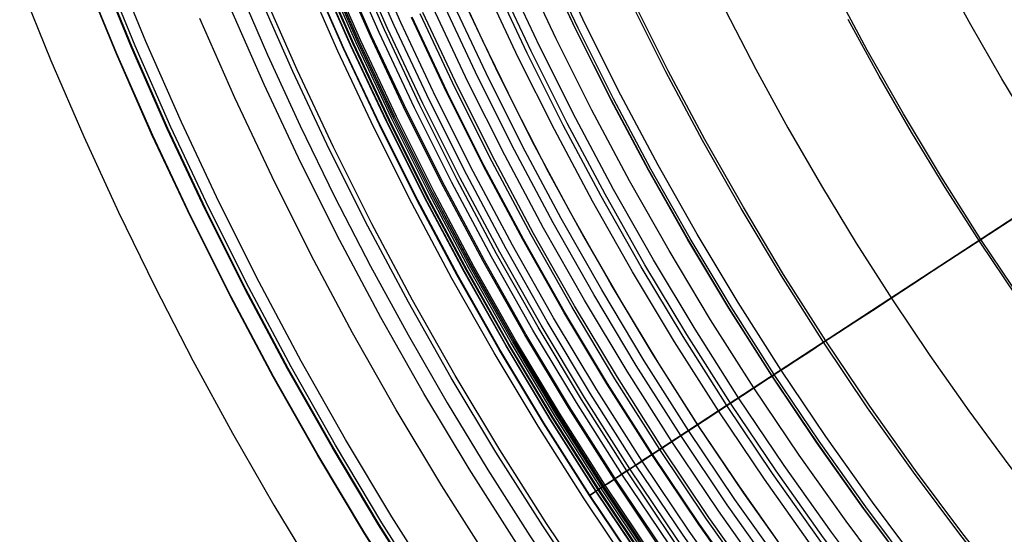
# Model space of a CAD drawing. Header units: millimetres. Extents: x -14 to 488, y -50 to 50.
# Tile 224 of 256: x 422 to 431, y -18 to -13. Entities that reach past the tile are written whole.
import ezdxf

# ---------------------------------------------------------------- set-up
doc = ezdxf.new("R2010")
doc.units = ezdxf.units.MM
doc.header["$MEASUREMENT"] = 0
doc.layers.add('Default', color=7, linetype='Continuous')

msp = doc.modelspace()

# ---------------------------------------------------------------- linework, layer by layer
at = {"layer": 'Default', "extrusion": (1.29204e-07, -2.43344e-08, 1)}
msp.add_lwpolyline([(425.4104, 0), (425.4162, -0.5703), (425.4334, -1.1445), (425.4625, -1.7221), (425.5037, -2.3028), (425.557, -2.8864), (425.6228, -3.4723), (425.7012, -4.0604), (425.7925, -4.6501), (425.8967, -5.2412), (426.0139, -5.8332), (426.1445, -6.4256), (426.2883, -7.0181), (426.4456, -7.6102), (426.6164, -8.2016), (426.8008, -8.7917), (426.9987, -9.38), (427.2103, -9.9663), (427.4356, -10.5499), (427.6744, -11.1304), (427.9268, -11.7074), (428.1927, -12.2803), (428.4721, -12.8488), (428.7647, -13.4123), (429.0706, -13.9705), (429.3895, -14.5227), (429.7212, -15.0687), (430.0657, -15.6078), (430.4226, -16.1398), (430.7918, -16.6641), (431.173, -17.1804), (431.5659, -17.6883), (431.9702, -18.1872), (432.3858, -18.677), (432.8121, -19.1571), (433.2489, -19.6272), (433.6959, -20.0871), (434.1526, -20.5363), (434.6187, -20.9746), (435.0938, -21.4017), (435.5775, -21.8173), (436.0693, -22.2211), (436.569, -22.613), (437.0759, -22.9928), (437.5898, -23.3601), (438.1101, -23.715), (438.6363, -24.0571), (439.1682, -24.3865), (439.7051, -24.7029), (440.2467, -25.0064), (440.7924, -25.2968), (441.342, -25.5741), (441.8947, -25.8383), (442.4504, -26.0893), (443.0084, -26.3272), (443.5685, -26.552), (444.13, -26.7638), (444.6927, -26.9626), (445.2561, -27.1485), (445.8198, -27.3216), (446.3833, -27.4821), (446.9464, -27.63), (447.5087, -27.7655), (448.0697, -27.8887), (448.6291, -27.9999), (449.1907, -28.0999), (449.7581, -28.1891), (450.3311, -28.2675), (450.9094, -28.3345), (451.4927, -28.3901), (452.0808, -28.4339), (452.6732, -28.4657), (453.2696, -28.4852), (453.8698, -28.4922), (454.4732, -28.4865), (455.0796, -28.4679), (455.6884, -28.4362), (456.2995, -28.3912), (456.9122, -28.3328), (457.5262, -28.2608), (458.1411, -28.1752), (458.7563, -28.0757), (459.3715, -27.9624), (459.9862, -27.8351), (460.6, -27.6939), (461.2122, -27.5386), (461.8226, -27.3693), (462.4306, -27.186), (463.0356, -26.9888), (463.6374, -26.7776), (464.2353, -26.5526), (464.8289, -26.3139), (465.4177, -26.0616), (466.0014, -25.7959), (466.5793, -25.5168), (467.1511, -25.2247), (467.7163, -24.9197), (468.2744, -24.602), (468.8252, -24.2719), (469.368, -23.9296), (469.9027, -23.5755), (470.4287, -23.2098), (470.9457, -22.8329), (471.4533, -22.445), (471.9512, -22.0466), (472.4391, -21.638), (472.9167, -21.2195), (473.3837, -20.7916), (473.8399, -20.3547), (474.2849, -19.909), (474.7185, -19.4552), (475.1406, -18.9935), (475.551, -18.5244), (475.9495, -18.0484), (476.3359, -17.5658), (476.7101, -17.0771), (477.072, -16.5827), (477.4215, -16.0832), (477.7586, -15.5788), (478.0832, -15.0701), (478.3952, -14.5574), (478.6948, -14.0412), (478.9817, -13.522), (479.2562, -13.0001), (479.5182, -12.476), (479.7678, -11.95), (480.005, -11.4225), (480.2299, -10.894), (480.4427, -10.3648)], dxfattribs=at)
at = {"layer": 'Default'}
for points in [[(436.7603, -26.2205), (436.0935, -25.7723), (435.437, -25.306), (434.7914, -24.822), (434.1574, -24.3207), (433.5357, -23.8026), (432.927, -23.268), (432.332, -22.7174), (431.7512, -22.1515), (431.1853, -21.5707), (430.6347, -20.9756), (430.1001, -20.367), (429.5819, -19.7453), (429.0806, -19.1113), (428.5967, -18.4657), (428.1304, -17.8091), (427.6822, -17.1424), (427.2523, -16.4662), (426.8411, -15.7812), (426.4488, -15.0884), (426.0755, -14.3883), (425.7214, -13.6818), (425.3866, -12.9696), (425.0712, -12.2525)], [(436.6357, -26.411), (435.9641, -25.9596), (435.3028, -25.4899), (434.6525, -25.0024), (434.0139, -24.4975), (433.3877, -23.9756), (432.7746, -23.4371), (432.1752, -22.8825), (431.5902, -22.3125), (431.0202, -21.7274), (430.4656, -21.1281), (429.9271, -20.515), (429.4052, -19.8888), (428.9003, -19.2502), (428.4128, -18.5999), (427.9431, -17.9386), (427.4916, -17.267), (427.0587, -16.5858), (426.6445, -15.8959), (426.2493, -15.198), (425.8733, -14.4928), (425.5166, -13.7812), (425.1794, -13.0638), (424.8617, -12.3415)], [(436.666, -26.3647), (435.9956, -25.914), (435.3354, -25.4452), (434.6862, -24.9586), (434.0488, -24.4545), (433.4237, -23.9335), (432.8117, -23.396), (432.2133, -22.8424), (431.6294, -22.2733), (431.0603, -21.6893), (430.5067, -21.091), (429.9692, -20.479), (429.4481, -19.8539), (428.9441, -19.2164), (428.4575, -18.5673), (427.9886, -17.9071), (427.538, -17.2367), (427.1057, -16.5568), (426.6923, -15.8681), (426.2978, -15.1714), (425.9224, -14.4674), (425.5664, -13.757), (425.2298, -13.0409), (424.9126, -12.3199)], [(436.6848, -26.3359), (436.0151, -25.8857), (435.3557, -25.4174), (434.7072, -24.9313), (434.0705, -24.4278), (433.4461, -23.9074), (432.8347, -23.3704), (432.237, -22.8174), (431.6537, -22.249), (431.0852, -21.6656), (430.5323, -21.068), (429.9953, -20.4566), (429.4749, -19.8322), (428.9714, -19.1954), (428.4853, -18.547), (428.0169, -17.8875), (427.5668, -17.2179), (427.135, -16.5387), (426.722, -15.8507), (426.3279, -15.1548), (425.953, -14.4516), (425.5973, -13.742), (425.2611, -13.0267), (424.9443, -12.3064)], [(436.7222, -26.2788), (436.0539, -25.8296), (435.3959, -25.3623), (434.7489, -24.8772), (434.1135, -24.3748), (433.4904, -23.8555), (432.8804, -23.3197), (432.284, -22.7679), (431.7019, -22.2007), (431.1347, -21.6186), (430.583, -21.0223), (430.0472, -20.4123), (429.5278, -19.7892), (429.0254, -19.1538), (428.5404, -18.5067), (428.0731, -17.8487), (427.6239, -17.1805), (427.1931, -16.5028), (426.7809, -15.8163), (426.3877, -15.1219), (426.0136, -14.4203), (425.6587, -13.7122), (425.3232, -12.9984), (425.0071, -12.2797)], [(436.9338, -24.5563), (436.3083, -24.112), (435.6931, -23.6509), (435.089, -23.1732), (434.4967, -22.6795), (433.9167, -22.1701), (433.3498, -21.6455), (432.7964, -21.1063), (432.2571, -20.5529), (431.7326, -19.9859), (431.2232, -19.406), (430.7295, -18.8136), (430.2518, -18.2096), (429.7907, -17.5944), (429.3464, -16.9688), (428.9194, -16.3336), (428.5098, -15.6893), (428.118, -15.0366), (427.7441, -14.3764), (427.3885, -13.7094), (427.0511, -13.0362), (426.7321, -12.3576)], [(436.9354, -24.554), (436.3099, -24.1098), (435.6948, -23.6487), (435.0907, -23.1711), (434.4985, -22.6774), (433.9186, -22.1681), (433.3516, -21.6436), (432.7983, -21.1044), (432.2591, -20.551), (431.7346, -19.9841), (431.2253, -19.4042), (430.7316, -18.8119), (430.254, -18.2079), (429.7929, -17.5928), (429.3487, -16.9673), (428.9216, -16.3321), (428.5121, -15.6878), (428.1203, -15.0353), (427.7465, -14.3751), (427.3909, -13.7081), (427.0535, -13.035), (426.7346, -12.3565)], [(436.9485, -24.535), (436.3235, -24.0911), (435.7089, -23.6304), (435.1053, -23.1532), (434.5135, -22.6599), (433.934, -22.1509), (433.3675, -21.6268), (432.8146, -21.088), (432.2759, -20.5351), (431.7517, -19.9687), (431.2428, -19.3892), (430.7495, -18.7974), (430.2723, -18.1938), (429.8115, -17.5792), (429.3677, -16.9542), (428.941, -16.3194), (428.5317, -15.6757), (428.1403, -15.0236), (427.7668, -14.364), (427.4114, -13.6975), (427.0743, -13.0249), (426.7556, -12.3469)], [(436.9929, -24.4707), (436.3696, -24.028), (435.7565, -23.5685), (435.1546, -23.0925), (434.5643, -22.6005), (433.9864, -22.0929), (433.4214, -21.5701), (432.8699, -21.0328), (432.3325, -20.4813), (431.8098, -19.9163), (431.3022, -19.3384), (430.8102, -18.7481), (430.3342, -18.1461), (429.8747, -17.5331), (429.432, -16.9097), (429.0064, -16.2767), (428.5983, -15.6346), (428.2078, -14.9843), (427.8353, -14.3264), (427.4808, -13.6616), (427.1446, -12.9908), (426.8268, -12.3146)], [(429.4147, -23.2518), (428.8213, -22.6104), (428.245, -21.9543), (427.6865, -21.2842), (427.1461, -20.6008), (426.6244, -19.9048), (426.1218, -19.1971), (425.6387, -18.4784), (425.1753, -17.7495), (424.7321, -17.0112), (424.3091, -16.2643), (423.9067, -15.5096), (423.5251, -14.7481), (423.1642, -13.9804), (422.8242, -13.2074), (422.5052, -12.43)], [(429.4199, -23.2469), (428.8266, -22.6056), (428.2504, -21.9497), (427.692, -21.2797), (427.1518, -20.5964), (426.6302, -19.9006), (426.1277, -19.1931), (425.6446, -18.4745), (425.1814, -17.7457), (424.7382, -17.0076), (424.3154, -16.2609), (423.9131, -15.5064), (423.5315, -14.745), (423.1707, -13.9774), (422.8308, -13.2046), (422.5118, -12.4274)], [(429.4418, -23.2261), (428.849, -22.5854), (428.2734, -21.93), (427.7154, -21.2606), (427.1757, -20.578), (426.6546, -19.8828), (426.1525, -19.1759), (425.6699, -18.458), (425.2071, -17.7299), (424.7643, -16.9924), (424.3418, -16.2463), (423.9399, -15.4925), (423.5586, -14.7318), (423.1982, -13.9649), (422.8586, -13.1928), (422.5399, -12.4162)], [(429.5214, -23.1506), (428.9305, -22.5119), (428.3568, -21.8587), (427.8006, -21.1915), (427.2626, -20.5111), (426.7432, -19.8181), (426.2428, -19.1135), (425.7617, -18.3979), (425.3004, -17.6722), (424.8591, -16.9371), (424.438, -16.1935), (424.0374, -15.4421), (423.6573, -14.6838), (423.298, -13.9195), (422.9596, -13.1499), (422.6419, -12.3758)], [(436.4732, -26.6596), (435.7953, -26.2039), (435.1277, -25.7298), (434.4713, -25.2378), (433.8267, -24.7281), (433.1946, -24.2012), (432.5757, -23.6577), (431.9707, -23.0979), (431.3802, -22.5225), (430.8048, -21.932), (430.245, -21.3269), (429.7015, -20.7081), (429.1746, -20.076), (428.6649, -19.4314), (428.1728, -18.775), (427.6988, -18.1074), (427.243, -17.4295), (426.806, -16.742), (426.3879, -16.0456), (425.989, -15.3411), (425.6094, -14.6293), (425.2494, -13.9109), (424.909, -13.1868), (424.5884, -12.4577)], [(436.4748, -26.6572), (435.7969, -26.2015), (435.1294, -25.7275), (434.4731, -25.2355), (433.8285, -24.7258), (433.1965, -24.199), (432.5777, -23.6555), (431.9727, -23.0958), (431.3822, -22.5204), (430.8069, -21.93), (430.2472, -21.325), (429.7036, -20.7062), (429.1768, -20.0742), (428.6672, -19.4296), (428.1752, -18.7733), (427.7011, -18.1058), (427.2455, -17.4279), (426.8085, -16.7404), (426.3904, -16.0441), (425.9915, -15.3397), (425.612, -14.6279), (425.252, -13.9096), (424.9117, -13.1856), (424.591, -12.4566)], [(436.4871, -26.6383), (435.8097, -26.183), (435.1427, -25.7093), (434.4868, -25.2176), (433.8427, -24.7083), (433.2111, -24.1819), (432.5928, -23.6388), (431.9882, -23.0794), (431.3982, -22.5045), (430.8232, -21.9144), (430.2639, -21.3099), (429.7208, -20.6915), (429.1943, -20.06), (428.6851, -19.4159), (428.1934, -18.76), (427.7197, -18.0929), (427.2643, -17.4156), (426.8276, -16.7286), (426.4099, -16.0327), (426.0113, -15.3288), (425.632, -14.6176), (425.2723, -13.8998), (424.9322, -13.1763), (424.6118, -12.4478)], [(436.4909, -26.6325), (435.8137, -26.1772), (435.1468, -25.7036), (434.4911, -25.2121), (433.8471, -24.7029), (433.2157, -24.1766), (432.5975, -23.6336), (431.9931, -23.0744), (431.4031, -22.4995), (430.8283, -21.9096), (430.2691, -21.3052), (429.7261, -20.687), (429.1998, -20.0555), (428.6906, -19.4116), (428.199, -18.7558), (427.7255, -18.089), (427.2702, -17.4117), (426.8336, -16.7249), (426.4159, -16.0292), (426.0174, -15.3254), (425.6382, -14.6144), (425.2786, -13.8967), (424.9386, -13.1734), (424.6182, -12.445)], [(436.504, -26.6125), (435.8273, -26.1576), (435.1609, -25.6843), (434.5057, -25.1931), (433.8622, -24.6843), (433.2312, -24.1584), (432.6135, -23.6158), (432.0095, -23.057), (431.42, -22.4826), (430.8456, -21.8932), (430.2869, -21.2892), (429.7443, -20.6714), (429.2183, -20.0405), (428.7096, -19.397), (428.2183, -18.7417), (427.7451, -18.0754), (427.2902, -17.3987), (426.8539, -16.7124), (426.4366, -16.0172), (426.0383, -15.3139), (425.6595, -14.6034), (425.3001, -13.8863), (424.9603, -13.1635), (424.6402, -12.4357)], [(436.5136, -26.5979), (435.8372, -26.1432), (435.1712, -25.6702), (434.5163, -25.1793), (433.8732, -24.6708), (433.2426, -24.1451), (432.6251, -23.6028), (432.0215, -23.0444), (431.4324, -22.4703), (430.8583, -21.8811), (430.2998, -21.2775), (429.7575, -20.6601), (429.2319, -20.0295), (428.7234, -19.3864), (428.2325, -18.7315), (427.7595, -18.0655), (427.3048, -17.3891), (426.8688, -16.7032), (426.4516, -16.0084), (426.0536, -15.3055), (425.675, -14.5954), (425.3158, -13.8787), (424.9762, -13.1562), (424.6563, -12.4288)], [(436.5214, -26.5859), (435.8453, -26.1315), (435.1796, -25.6587), (434.525, -25.168), (433.8822, -24.6597), (433.2518, -24.1343), (432.6347, -23.5923), (432.0313, -23.0341), (431.4425, -22.4602), (430.8686, -21.8713), (430.3104, -21.268), (429.7683, -20.6508), (429.2429, -20.0205), (428.7347, -19.3777), (428.244, -18.7231), (427.7712, -18.0574), (427.3167, -17.3813), (426.8809, -16.6957), (426.4639, -16.0012), (426.0661, -15.2987), (425.6876, -14.5888), (425.3286, -13.8725), (424.9892, -13.1504), (424.6694, -12.4233)], [(436.5226, -26.5841), (435.8466, -26.1297), (435.1809, -25.6569), (434.5263, -25.1663), (433.8836, -24.658), (433.2533, -24.1326), (432.6362, -23.5906), (432.0329, -23.0324), (431.444, -22.4587), (430.8702, -21.8698), (430.312, -21.2665), (429.77, -20.6494), (429.2447, -20.0191), (428.7364, -19.3763), (428.2457, -18.7218), (427.773, -18.0561), (427.3186, -17.3801), (426.8828, -16.6945), (426.4659, -16.0001), (426.0681, -15.2976), (425.6896, -14.5878), (425.3306, -13.8715), (424.9912, -13.1494), (424.6714, -12.4224)], [(436.5311, -26.5711), (435.8554, -26.1169), (435.1901, -25.6444), (434.5358, -25.1539), (433.8934, -24.646), (433.2634, -24.1209), (432.6466, -23.5791), (432.0436, -23.0212), (431.455, -22.4477), (430.8815, -21.8591), (430.3236, -21.2561), (429.7818, -20.6393), (429.2567, -20.0093), (428.7487, -19.3669), (428.2583, -18.7126), (427.7858, -18.0473), (427.3316, -17.3716), (426.896, -16.6864), (426.4793, -15.9923), (426.0817, -15.2901), (425.7034, -14.5807), (425.3446, -13.8647), (425.0053, -13.143), (424.6857, -12.4163)], [(436.586, -26.487), (435.9125, -26.0343), (435.2493, -25.5632), (434.5971, -25.0744), (433.9567, -24.568), (433.3287, -24.0445), (432.7138, -23.5045), (432.1127, -22.9483), (431.526, -22.3766), (430.9543, -21.79), (430.3982, -21.1889), (429.8581, -20.574), (429.3347, -19.946), (428.8283, -19.3056), (428.3394, -18.6534), (427.8684, -17.9902), (427.4157, -17.3166), (426.9814, -16.6336), (426.566, -15.9417), (426.1697, -15.2417), (425.7926, -14.5345), (425.4349, -13.8208), (425.0967, -13.1014), (424.7782, -12.377)], [(436.5934, -26.4758), (435.9201, -26.0232), (435.2572, -25.5524), (434.6053, -25.0637), (433.9651, -24.5575), (433.3374, -24.0343), (432.7228, -23.4945), (432.122, -22.9386), (431.5355, -22.3671), (430.9641, -21.7807), (430.4082, -21.1799), (429.8684, -20.5653), (429.3451, -19.9375), (428.839, -19.2974), (428.3503, -18.6455), (427.8795, -17.9825), (427.4269, -17.3093), (426.9929, -16.6265), (426.5777, -15.9349), (426.1815, -15.2353), (425.8046, -14.5284), (425.447, -13.815), (425.109, -13.0959), (424.7905, -12.3718)], [(436.8165, -24.7261), (436.1866, -24.2787), (435.5672, -23.8144), (434.9589, -23.3335), (434.3625, -22.8363), (433.7785, -22.3234), (433.2076, -21.7952), (432.6504, -21.2523), (432.1075, -20.695), (431.5793, -20.1241), (431.0664, -19.5402), (430.5692, -18.9437), (430.0883, -18.3355), (429.6239, -17.7161), (429.1766, -17.0862), (428.7466, -16.4465), (428.3342, -15.7977), (427.9397, -15.1406), (427.5632, -14.4759), (427.2051, -13.8042), (426.8654, -13.1264), (426.5442, -12.4431)], [(429.3008, -23.36), (428.7046, -22.7156), (428.1257, -22.0564), (427.5645, -21.3832), (427.0216, -20.6966), (426.4975, -19.9974), (425.9926, -19.2864), (425.5072, -18.5644), (425.0417, -17.8321), (424.5963, -17.0903), (424.1714, -16.34), (423.7672, -15.5818), (423.3837, -14.8167), (423.0212, -14.0454), (422.6796, -13.2689), (422.3591, -12.4878)], [(429.3038, -23.3571), (428.7077, -22.7128), (428.1288, -22.0537), (427.5677, -21.3806), (427.0249, -20.6941), (426.5009, -19.995), (425.996, -19.2841), (425.5107, -18.5621), (425.0452, -17.8299), (424.5999, -17.0882), (424.1751, -16.338), (423.7709, -15.5799), (423.3875, -14.8149), (423.025, -14.0437), (422.6835, -13.2672), (422.363, -12.4863)], [(431.8797, -23.1937), (431.2867, -22.6159), (430.7089, -22.023), (430.1468, -21.4154), (429.601, -20.794), (429.072, -20.1593), (428.5602, -19.512), (428.0661, -18.8529), (427.59, -18.1825), (427.1324, -17.5018), (426.6936, -16.8114), (426.2737, -16.1121), (425.8731, -15.4047), (425.492, -14.69), (425.1305, -13.9686), (424.7887, -13.2415), (424.4667, -12.5094)], [(436.4327, -26.7215), (435.7532, -26.2647), (435.0841, -25.7896), (434.4262, -25.2964), (433.7801, -24.7855), (433.1465, -24.2574), (432.5262, -23.7126), (431.9198, -23.1515), (431.3279, -22.5748), (430.7512, -21.9829), (430.1901, -21.3765), (429.6453, -20.7561), (429.1172, -20.1226), (428.6063, -19.4765), (428.1131, -18.8185), (427.6379, -18.1494), (427.1812, -17.47), (426.7431, -16.7808), (426.324, -16.0828), (425.9242, -15.3767), (425.5437, -14.6632), (425.1829, -13.9432), (424.8417, -13.2174), (424.5203, -12.4866)], [(436.435, -26.7181), (435.7556, -26.2614), (435.0866, -25.7863), (434.4287, -25.2931), (433.7827, -24.7823), (433.1492, -24.2543), (432.529, -23.7095), (431.9226, -23.1485), (431.3308, -22.5719), (430.7541, -21.98), (430.1931, -21.3737), (429.6484, -20.7535), (429.1204, -20.12), (428.6096, -19.474), (428.1164, -18.8161), (427.6413, -18.1471), (427.1846, -17.4677), (426.7466, -16.7787), (426.3276, -16.0807), (425.9278, -15.3747), (425.5474, -14.6613), (425.1866, -13.9414), (424.8455, -13.2157), (424.5241, -12.485)], [(425.867, -12.4964), (426.1601, -13.1344), (426.4678, -13.7654)], [(425.867, -12.4964), (426.1601, -13.1344), (426.4678, -13.7654)], [(436.6656, -24.9444), (436.0302, -24.4931), (435.4053, -24.0247), (434.7917, -23.5395), (434.19, -23.038), (433.6008, -22.5205), (433.0249, -21.9877), (432.4628, -21.4399), (431.915, -20.8778), (431.3821, -20.3018), (430.8647, -19.7127), (430.3632, -19.111), (429.878, -18.4974), (429.4096, -17.8725), (428.9583, -17.2371), (428.5245, -16.5917), (428.1084, -15.9372), (427.7104, -15.2743), (427.3307, -14.6037), (426.9694, -13.9261), (426.6267, -13.2423), (426.3026, -12.553)], [(436.7183, -24.8681), (436.0848, -24.4182), (435.4618, -23.9512), (434.8501, -23.4675), (434.2502, -22.9675), (433.6629, -22.4517), (433.0887, -21.9205), (432.5283, -21.3744), (431.9822, -20.814), (431.451, -20.2398), (430.9351, -19.6525), (430.4351, -19.0526), (429.9514, -18.4409), (429.4844, -17.8179), (429.0345, -17.1844), (428.602, -16.541), (428.1873, -15.8885), (427.7905, -15.2276), (427.4119, -14.559), (427.0517, -13.8835), (426.71, -13.2018), (426.387, -12.5146)], [(421.7592, -12.5989), (422.0558, -13.3308), (422.369, -14.0557), (422.6986, -14.7732), (423.0446, -15.4829)], [(421.7592, -12.5989), (422.0558, -13.3308), (422.369, -14.0557), (422.6986, -14.7732), (423.0446, -15.4829)], [(423.8222, -12.5914), (424.118, -13.276), (424.4294, -13.9538), (424.7562, -14.6242)], [(423.8222, -12.5914), (424.118, -13.276), (424.4294, -13.9538), (424.7562, -14.6242)], [(436.5884, -25.0562), (435.9501, -24.6028), (435.3224, -24.1323), (434.706, -23.645), (434.1016, -23.1412), (433.5099, -22.6214), (432.9314, -22.0862), (432.3667, -21.536), (431.8165, -20.9713), (431.2812, -20.3928), (430.7615, -19.801), (430.2577, -19.1966), (429.7704, -18.5803), (429.2998, -17.9526), (428.8465, -17.3143), (428.4108, -16.6661), (427.9929, -16.0086), (427.5931, -15.3428), (427.2116, -14.6691), (426.8487, -13.9885), (426.5044, -13.3016), (426.179, -12.6092)], [(436.642, -24.9786), (436.0057, -24.5267), (435.3799, -24.0576), (434.7655, -23.5717), (434.163, -23.0695), (433.573, -22.5514), (432.9963, -22.0178), (432.4334, -21.4693), (431.8849, -20.9064), (431.3513, -20.3296), (430.8332, -19.7397), (430.3309, -19.1372), (429.8451, -18.5227), (429.376, -17.897), (428.9241, -17.2607), (428.4897, -16.6145), (428.0731, -15.9591), (427.6745, -15.2952), (427.2943, -14.6237), (426.9325, -13.9452), (426.5893, -13.2604), (426.2648, -12.5702)], [(436.5865, -21.3287), (436.0414, -20.8743), (435.5076, -20.4054), (434.9857, -19.9226), (434.4764, -19.4263), (433.9801, -18.9169), (433.4973, -18.3951), (433.0284, -17.8613), (432.574, -17.3161), (432.1344, -16.7601), (431.7099, -16.1939), (431.301, -15.6182), (430.908, -15.0334), (430.531, -14.4404), (430.1704, -13.8398), (429.8263, -13.2321), (429.4989, -12.6182)], [(430.9529, -22.9498), (430.3665, -22.3481), (429.7961, -21.7316), (429.2423, -21.101), (428.7054, -20.4569), (428.186, -19.8001), (427.6846, -19.1312), (427.2016, -18.451), (426.7372, -17.7602), (426.2919, -17.0596), (425.8658, -16.35), (425.4593, -15.6322), (425.0726, -14.9068), (424.7057, -14.1749), (424.3589, -13.437), (424.0321, -12.6941)], [(430.9838, -22.9189), (430.3982, -22.318), (429.8286, -21.7023), (429.2755, -21.0726), (428.7393, -20.4294), (428.2207, -19.7734), (427.7199, -19.1054), (427.2375, -18.4261), (426.7738, -17.7363), (426.329, -17.0367), (425.9036, -16.328), (425.4976, -15.6111), (425.1114, -14.8868), (424.745, -14.1558), (424.3987, -13.4189), (424.0724, -12.677)], [(436.4532, -25.2519), (435.8099, -24.795), (435.1773, -24.3208), (434.5561, -23.8296), (433.947, -23.3219), (433.3506, -22.7981), (432.7676, -22.2587), (432.1985, -21.7042), (431.644, -21.1351), (431.1046, -20.5521), (430.5807, -19.9557), (430.073, -19.3466), (429.5819, -18.7254), (429.1077, -18.0928), (428.6508, -17.4495), (428.2117, -16.7962), (427.7905, -16.1337), (427.3876, -15.4626), (427.0032, -14.7837), (426.6374, -14.0977), (426.2905, -13.4055), (425.9624, -12.7077)], [(430.7412, -23.1615), (430.1494, -22.5542), (429.5738, -21.9321), (429.0148, -21.2956), (428.473, -20.6456), (427.9488, -19.9827), (427.4428, -19.3077), (426.9553, -18.6212), (426.4866, -17.924), (426.0372, -17.217), (425.6072, -16.5008), (425.197, -15.7763), (424.8067, -15.0443), (424.4364, -14.3056), (424.0864, -13.5609), (423.7566, -12.8112)], [(436.9455, -25.9373), (436.2859, -25.4939), (435.6365, -25.0327), (434.9978, -24.5539), (434.3707, -24.058), (433.7557, -23.5455), (433.1536, -23.0166), (432.565, -22.472), (431.9905, -21.9122), (431.4306, -21.3377), (430.886, -20.7491), (430.3572, -20.147), (429.8446, -19.532), (429.3488, -18.9049), (428.87, -18.2662), (428.4088, -17.6168), (427.9654, -16.9572), (427.5402, -16.2883), (427.1334, -15.6108), (426.7453, -14.9254), (426.3761, -14.2329), (426.0258, -13.534), (425.6946, -12.8295)], [(437.0019, -25.8509), (436.3446, -25.409), (435.6973, -24.9493), (435.0608, -24.4721), (434.4357, -23.9779), (433.8228, -23.4671), (433.2227, -22.94), (432.6361, -22.3972), (432.0634, -21.8392), (431.5055, -21.2666), (430.9627, -20.68), (430.4356, -20.0799), (429.9247, -19.467), (429.4305, -18.8419), (428.9534, -18.2054), (428.4937, -17.5581), (428.0518, -16.9008), (427.628, -16.2341), (427.2226, -15.5588), (426.8358, -14.8757), (426.4677, -14.1855), (426.1186, -13.4889), (425.7886, -12.7868)], [(437.0501, -25.7772), (436.3946, -25.3365), (435.7492, -24.8781), (435.1145, -24.4024), (434.4912, -23.9095), (433.8801, -23.4001), (433.2817, -22.8746), (432.6967, -22.3333), (432.1257, -21.7769), (431.5694, -21.206), (431.0281, -20.621), (430.5026, -20.0226), (429.9931, -19.4114), (429.5003, -18.7882), (429.0245, -18.1535), (428.5662, -17.508), (428.1255, -16.8526), (427.7029, -16.1878), (427.2987, -15.5144), (426.913, -14.8333), (426.546, -14.145), (426.1979, -13.4504), (425.8688, -12.7503)], [(436.6541, -23.6381), (436.051, -23.186), (435.4588, -22.7178), (434.8781, -22.2337), (434.3095, -21.7344), (433.7537, -21.2201), (433.2112, -20.6915), (432.6826, -20.149), (432.1683, -19.5931), (431.6689, -19.0246), (431.1849, -18.4439), (430.7167, -17.8517), (430.2646, -17.2486), (429.8291, -16.6353), (429.4104, -16.0125), (429.0089, -15.3809), (428.6248, -14.7411), (428.2583, -14.0939), (427.9096, -13.4399), (427.5788, -12.78)], [(436.6689, -23.6177), (436.0664, -23.166), (435.4747, -22.6982), (434.8945, -22.2146), (434.3264, -21.7156), (433.7711, -21.2018), (433.2291, -20.6736), (432.7009, -20.1316), (432.1871, -19.5762), (431.6881, -19.0082), (431.2045, -18.428), (430.7367, -17.8363), (430.285, -17.2337), (429.8498, -16.621), (429.4315, -15.9987), (429.0303, -15.3676), (428.6466, -14.7284), (428.2804, -14.0817), (427.932, -13.4284), (427.6015, -12.769)], [(429.9271, -22.7654), (429.346, -22.1374), (428.7818, -21.495), (428.2349, -20.8389), (427.7059, -20.1698), (427.1951, -19.4884), (426.703, -18.7955), (426.23, -18.0918), (425.7763, -17.3781), (425.3423, -16.6553), (424.9283, -15.924), (424.5343, -15.1852), (424.1606, -14.4395), (423.8073, -13.6879), (423.4744, -12.9311)], [(436.8216, -26.1267), (436.1572, -25.6801), (435.503, -25.2155), (434.8597, -24.7332), (434.228, -24.2337), (433.6086, -23.7174), (433.0021, -23.1847), (432.4092, -22.6362), (431.8304, -22.0722), (431.2665, -21.4935), (430.7179, -20.9006), (430.1853, -20.2941), (429.6689, -19.6747), (429.1694, -19.0429), (428.6872, -18.3996), (428.2226, -17.7454), (427.776, -17.0811), (427.3477, -16.4073), (426.9379, -15.7248), (426.547, -15.0344), (426.175, -14.3368), (425.8222, -13.6328), (425.4886, -12.9232)], [(436.8252, -26.1212), (436.161, -25.6747), (435.5069, -25.2102), (434.8637, -24.7281), (434.2321, -24.2287), (433.6128, -23.7124), (433.0065, -23.1799), (432.4137, -22.6314), (431.8351, -22.0676), (431.2713, -21.489), (430.7228, -20.8962), (430.1902, -20.2898), (429.674, -19.6705), (429.1746, -19.0389), (428.6925, -18.3958), (428.228, -17.7417), (427.7815, -17.0775), (427.3532, -16.4038), (426.9436, -15.7215), (426.5527, -15.0312), (426.1808, -14.3338), (425.8281, -13.63), (425.4946, -12.9205)], [(436.8711, -26.051), (436.2086, -25.6057), (435.5563, -25.1425), (434.9149, -24.6616), (434.285, -24.1636), (433.6673, -23.6488), (433.0626, -23.1176), (432.4714, -22.5706), (431.8944, -22.0083), (431.3321, -21.4313), (430.7851, -20.8401), (430.2539, -20.2353), (429.7391, -19.6177), (429.241, -18.9878), (428.7602, -18.3464), (428.297, -17.6941), (427.8516, -17.0316), (427.4246, -16.3598), (427.016, -15.6793), (426.6262, -14.9909), (426.2553, -14.2953), (425.9035, -13.5933), (425.5709, -12.8858)], [(436.8861, -26.028), (436.2243, -25.5831), (435.5725, -25.1202), (434.9317, -24.6398), (434.3023, -24.1422), (433.6852, -23.6278), (433.081, -23.0972), (432.4903, -22.5507), (431.9138, -21.9889), (431.352, -21.4123), (430.8055, -20.8217), (430.2748, -20.2174), (429.7605, -19.6003), (429.2629, -18.971), (428.7824, -18.3301), (428.3196, -17.6784), (427.8747, -17.0166), (427.448, -16.3453), (427.0398, -15.6654), (426.6503, -14.9776), (426.2798, -14.2827), (425.9283, -13.5813), (425.596, -12.8744)], [(426.4678, -13.7654), (426.7898, -14.3892), (427.126, -15.0055), (427.4762, -15.614), (427.8402, -16.2142), (428.2178, -16.8061), (428.6089, -17.3891), (429.0131, -17.963), (429.4305, -18.5276), (429.8869, -19.1154), (430.3574, -19.692), (430.8418, -20.2571), (431.3397, -20.8102), (431.8509, -21.3512), (432.375, -21.8796), (432.9118, -22.3951), (433.4609, -22.8975), (434.0458, -23.4064), (434.6433, -23.9005), (435.2531, -24.3792), (435.8748, -24.8425), (436.508, -25.2899)], [(426.4678, -13.7654), (426.7898, -14.3892), (427.126, -15.0055), (427.4762, -15.614), (427.8402, -16.2142), (428.2178, -16.8061), (428.6089, -17.3891), (429.0131, -17.963), (429.4305, -18.5276), (429.8869, -19.1154), (430.3574, -19.692), (430.8418, -20.2571), (431.3397, -20.8102), (431.8509, -21.3512), (432.375, -21.8796), (432.9118, -22.3951), (433.4609, -22.8975), (434.0458, -23.4064), (434.6433, -23.9005), (435.2531, -24.3792), (435.8748, -24.8425), (436.508, -25.2899)], [(424.7562, -14.6242), (425.0983, -15.2869), (425.4555, -15.9417), (425.8275, -16.5881), (426.2142, -17.2258), (426.6154, -17.8545), (427.0309, -18.4739), (427.4604, -19.0837), (427.9037, -19.6835), (428.3886, -20.308), (428.8885, -20.9206), (429.4031, -21.5209), (429.9321, -22.1085), (430.4752, -22.6832), (431.032, -23.2446), (431.6022, -23.7923), (432.1856, -24.326), (432.807, -24.8667), (433.4418, -25.3915), (434.0896, -25.9002), (434.7501, -26.3923), (435.4228, -26.8676), (436.1072, -27.3258), (436.803, -27.7666)], [(424.7562, -14.6242), (425.0983, -15.2869), (425.4555, -15.9417), (425.8275, -16.5881), (426.2142, -17.2258), (426.6154, -17.8545), (427.0309, -18.4739), (427.4604, -19.0837), (427.9037, -19.6835), (428.3886, -20.308), (428.8885, -20.9206), (429.4031, -21.5209), (429.9321, -22.1085), (430.4752, -22.6832), (431.032, -23.2446), (431.6022, -23.7923), (432.1856, -24.326), (432.807, -24.8667), (433.4418, -25.3915), (434.0896, -25.9002), (434.7501, -26.3923), (435.4228, -26.8676), (436.1072, -27.3258), (436.803, -27.7666)], [(423.0446, -15.4829), (423.4068, -16.1846), (423.785, -16.8778), (424.1789, -17.5622), (424.5883, -18.2373), (425.013, -18.903), (425.4529, -19.5588), (425.9076, -20.2043), (426.377, -20.8393), (426.8903, -21.5005), (427.4196, -22.1491), (427.9644, -22.7846)], [(423.0446, -15.4829), (423.4068, -16.1846), (423.785, -16.8778), (424.1789, -17.5622), (424.5883, -18.2373), (425.013, -18.903), (425.4529, -19.5588), (425.9076, -20.2043), (426.377, -20.8393), (426.8903, -21.5005), (427.4196, -22.1491), (427.9644, -22.7846)]]:
    msp.add_lwpolyline(points, dxfattribs=at)
at = {"layer": 'Default', "extrusion": (-0.448463, 0.893802, 0)}
for points in [[(-375.0043, 20.26), (-375.0038, 20.2144), (-375.0024, 20.1685), (-375, 20.1222), (-374.9965, 20.0756), (-374.9921, 20.0287), (-374.9866, 19.9816), (-374.98, 19.9342), (-374.9723, 19.8866), (-374.9635, 19.8389), (-374.9536, 19.7911), (-374.9426, 19.7433), (-374.9304, 19.6954), (-374.917, 19.6476), (-374.9025, 19.5998), (-374.8867, 19.5522), (-374.8698, 19.5048), (-374.8517, 19.4575), (-374.8325, 19.4106), (-374.812, 19.3639), (-374.7904, 19.3176), (-374.7675, 19.2718), (-374.7436, 19.2264), (-374.7184, 19.1816), (-374.6921, 19.1373), (-374.6647, 19.0936), (-374.6362, 19.0506), (-374.6067, 19.0083), (-374.576, 18.9668), (-374.5443, 18.9261), (-374.5117, 18.8862), (-374.478, 18.8473), (-374.4434, 18.8092), (-374.4079, 18.7722), (-374.3715, 18.7361), (-374.3343, 18.7011), (-374.2963, 18.6671), (-374.2576, 18.6343), (-374.2181, 18.6026), (-374.178, 18.5721), (-374.1372, 18.5427), (-374.0959, 18.5146), (-374.054, 18.4876), (-374.0117, 18.462), (-373.9689, 18.4375), (-373.9257, 18.4143), (-373.8822, 18.3924), (-373.8383, 18.3717), (-373.7942, 18.3524), (-373.7499, 18.3342), (-373.7055, 18.3174), (-373.6609, 18.3018), (-373.6163, 18.2875), (-373.5716, 18.2744), (-373.5269, 18.2626), (-373.4823, 18.252), (-373.4378, 18.2426), (-373.3934, 18.2343), (-373.3492, 18.2273), (-373.3052, 18.2214), (-373.2614, 18.2166), (-373.2179, 18.2129), (-373.1747, 18.2103), (-373.1319, 18.2088), (-373.0894, 18.2083), (-373.0469, 18.2088), (-373.004, 18.2103), (-372.9608, 18.2129), (-372.9173, 18.2166), (-372.8735, 18.2214), (-372.8295, 18.2273), (-372.7853, 18.2343), (-372.7409, 18.2426), (-372.6964, 18.252), (-372.6518, 18.2626), (-372.6071, 18.2744), (-372.5624, 18.2875), (-372.5178, 18.3018), (-372.4732, 18.3174), (-372.4288, 18.3342), (-372.3845, 18.3524), (-372.3404, 18.3717), (-372.2966, 18.3924), (-372.253, 18.4143), (-372.2098, 18.4375), (-372.167, 18.462), (-372.1247, 18.4876), (-372.0828, 18.5146), (-372.0415, 18.5427), (-372.0007, 18.5721), (-371.9606, 18.6026), (-371.9211, 18.6343), (-371.8824, 18.6671), (-371.8444, 18.7011), (-371.8072, 18.7361), (-371.7708, 18.7722), (-371.7353, 18.8092), (-371.7007, 18.8473), (-371.667, 18.8862), (-371.6344, 18.9261), (-371.6027, 18.9668), (-371.5721, 19.0083), (-371.5425, 19.0506), (-371.514, 19.0936), (-371.4866, 19.1373), (-371.4603, 19.1816), (-371.4352, 19.2264), (-371.4112, 19.2718), (-371.3884, 19.3176), (-371.3667, 19.3639), (-371.3462, 19.4106), (-371.327, 19.4575), (-371.3089, 19.5048), (-371.292, 19.5522), (-371.2763, 19.5998), (-371.2617, 19.6476), (-371.2483, 19.6954), (-371.2361, 19.7433), (-371.2251, 19.7911), (-371.2152, 19.8389), (-371.2064, 19.8866), (-371.1987, 19.9342), (-371.1921, 19.9816), (-371.1866, 20.0287), (-371.1822, 20.0756), (-371.1787, 20.1222), (-371.1763, 20.1685), (-371.1749, 20.2144), (-371.1744, 20.26)], [(-371.1744, 20.26), (-371.1749, 20.3055), (-371.1763, 20.3514), (-371.1787, 20.3977), (-371.1822, 20.4443), (-371.1866, 20.4912), (-371.1921, 20.5384), (-371.1987, 20.5857), (-371.2064, 20.6333), (-371.2152, 20.681), (-371.2251, 20.7288), (-371.2361, 20.7766), (-371.2483, 20.8245), (-371.2617, 20.8723), (-371.2763, 20.9201), (-371.292, 20.9677), (-371.3089, 21.0152), (-371.327, 21.0624), (-371.3462, 21.1094), (-371.3667, 21.156), (-371.3884, 21.2023), (-371.4112, 21.2481), (-371.4352, 21.2935), (-371.4603, 21.3384), (-371.4866, 21.3826), (-371.514, 21.4263), (-371.5425, 21.4693), (-371.5721, 21.5116), (-371.6027, 21.5531), (-371.6344, 21.5938), (-371.667, 21.6337), (-371.7007, 21.6727), (-371.7353, 21.7107), (-371.7708, 21.7478), (-371.8072, 21.7838), (-371.8444, 21.8188), (-371.8824, 21.8528), (-371.9211, 21.8856), (-371.9606, 21.9173), (-372.0007, 21.9478), (-372.0415, 21.9772), (-372.0828, 22.0053), (-372.1247, 22.0323), (-372.167, 22.058), (-372.2098, 22.0824), (-372.253, 22.1056), (-372.2966, 22.1275), (-372.3404, 22.1482), (-372.3845, 22.1676), (-372.4288, 22.1857), (-372.4732, 22.2025), (-372.5178, 22.2181), (-372.5624, 22.2324), (-372.6071, 22.2455), (-372.6518, 22.2573), (-372.6964, 22.268), (-372.7409, 22.2774), (-372.7853, 22.2856), (-372.8295, 22.2926), (-372.8735, 22.2985), (-372.9173, 22.3033), (-372.9608, 22.307), (-373.004, 22.3096), (-373.0469, 22.3111), (-373.0894, 22.3116), (-373.1319, 22.3111), (-373.1747, 22.3096), (-373.2179, 22.307), (-373.2614, 22.3033), (-373.3052, 22.2985), (-373.3492, 22.2926), (-373.3934, 22.2856), (-373.4378, 22.2774), (-373.4823, 22.268), (-373.5269, 22.2573), (-373.5716, 22.2455), (-373.6163, 22.2324), (-373.6609, 22.2181), (-373.7055, 22.2025), (-373.7499, 22.1857), (-373.7942, 22.1676), (-373.8383, 22.1482), (-373.8822, 22.1275), (-373.9257, 22.1056), (-373.9689, 22.0824), (-374.0117, 22.058), (-374.054, 22.0323), (-374.0959, 22.0053), (-374.1372, 21.9772), (-374.178, 21.9478), (-374.2181, 21.9173), (-374.2576, 21.8856), (-374.2963, 21.8528), (-374.3343, 21.8188), (-374.3715, 21.7838), (-374.4079, 21.7478), (-374.4434, 21.7107), (-374.478, 21.6727), (-374.5117, 21.6337), (-374.5443, 21.5938), (-374.576, 21.5531), (-374.6067, 21.5116), (-374.6362, 21.4693), (-374.6647, 21.4263), (-374.6921, 21.3826), (-374.7184, 21.3384), (-374.7436, 21.2935), (-374.7675, 21.2481), (-374.7904, 21.2023), (-374.812, 21.156), (-374.8325, 21.1094), (-374.8517, 21.0624), (-374.8698, 21.0152), (-374.8867, 20.9677), (-374.9025, 20.9201), (-374.917, 20.8723), (-374.9304, 20.8245), (-374.9426, 20.7766), (-374.9536, 20.7288), (-374.9635, 20.681), (-374.9723, 20.6333), (-374.98, 20.5857), (-374.9866, 20.5384), (-374.9921, 20.4912), (-374.9965, 20.4443), (-375, 20.3977), (-375.0024, 20.3514), (-375.0038, 20.3055), (-375.0043, 20.26)], [(-371.1744, 20.26), (-371.1749, 20.3055), (-371.1763, 20.3514), (-371.1787, 20.3977), (-371.1822, 20.4443), (-371.1866, 20.4912), (-371.1921, 20.5384), (-371.1987, 20.5857), (-371.2064, 20.6333), (-371.2152, 20.681), (-371.2251, 20.7288), (-371.2361, 20.7766), (-371.2483, 20.8245), (-371.2617, 20.8723), (-371.2763, 20.9201), (-371.292, 20.9677), (-371.3089, 21.0152), (-371.327, 21.0624), (-371.3462, 21.1094), (-371.3667, 21.156), (-371.3884, 21.2023), (-371.4112, 21.2481), (-371.4352, 21.2935), (-371.4603, 21.3384), (-371.4866, 21.3826), (-371.514, 21.4263), (-371.5425, 21.4693), (-371.5721, 21.5116), (-371.6027, 21.5531), (-371.6344, 21.5938), (-371.667, 21.6337), (-371.7007, 21.6727), (-371.7353, 21.7107), (-371.7708, 21.7478), (-371.8072, 21.7838), (-371.8444, 21.8188), (-371.8824, 21.8528), (-371.9211, 21.8856), (-371.9606, 21.9173), (-372.0007, 21.9478), (-372.0415, 21.9772), (-372.0828, 22.0053), (-372.1247, 22.0323), (-372.167, 22.058), (-372.2098, 22.0824), (-372.253, 22.1056), (-372.2966, 22.1275), (-372.3404, 22.1482), (-372.3845, 22.1676), (-372.4288, 22.1857), (-372.4732, 22.2025), (-372.5178, 22.2181), (-372.5624, 22.2324), (-372.6071, 22.2455), (-372.6518, 22.2573), (-372.6964, 22.268), (-372.7409, 22.2774), (-372.7853, 22.2856), (-372.8295, 22.2926), (-372.8735, 22.2985), (-372.9173, 22.3033), (-372.9608, 22.307), (-373.004, 22.3096), (-373.0469, 22.3111), (-373.0894, 22.3116), (-373.1319, 22.3111), (-373.1747, 22.3096), (-373.2179, 22.307), (-373.2614, 22.3033), (-373.3052, 22.2985), (-373.3492, 22.2926), (-373.3934, 22.2856), (-373.4378, 22.2774), (-373.4823, 22.268), (-373.5269, 22.2573), (-373.5716, 22.2455), (-373.6163, 22.2324), (-373.6609, 22.2181), (-373.7055, 22.2025), (-373.7499, 22.1857), (-373.7942, 22.1676), (-373.8383, 22.1482), (-373.8822, 22.1275), (-373.9257, 22.1056), (-373.9689, 22.0824), (-374.0117, 22.058), (-374.054, 22.0323), (-374.0959, 22.0053), (-374.1372, 21.9772), (-374.178, 21.9478), (-374.2181, 21.9173), (-374.2576, 21.8856), (-374.2963, 21.8528), (-374.3343, 21.8188), (-374.3715, 21.7838), (-374.4079, 21.7478), (-374.4434, 21.7107), (-374.478, 21.6727), (-374.5117, 21.6337), (-374.5443, 21.5938), (-374.576, 21.5531), (-374.6067, 21.5116), (-374.6362, 21.4693), (-374.6647, 21.4263), (-374.6921, 21.3826), (-374.7184, 21.3384), (-374.7436, 21.2935), (-374.7675, 21.2481), (-374.7904, 21.2023), (-374.812, 21.156), (-374.8325, 21.1094), (-374.8517, 21.0624), (-374.8698, 21.0152), (-374.8867, 20.9677), (-374.9025, 20.9201), (-374.917, 20.8723), (-374.9304, 20.8245), (-374.9426, 20.7766), (-374.9536, 20.7288), (-374.9635, 20.681), (-374.9723, 20.6333), (-374.98, 20.5857), (-374.9866, 20.5384), (-374.9921, 20.4912), (-374.9965, 20.4443), (-375, 20.3977), (-375.0024, 20.3514), (-375.0038, 20.3055), (-375.0043, 20.26)], [(-375.0043, 20.26), (-375.0038, 20.2144), (-375.0024, 20.1685), (-375, 20.1222), (-374.9965, 20.0756), (-374.9921, 20.0287), (-374.9866, 19.9816), (-374.98, 19.9342), (-374.9723, 19.8866), (-374.9635, 19.8389), (-374.9536, 19.7911), (-374.9426, 19.7433), (-374.9304, 19.6954), (-374.917, 19.6476), (-374.9025, 19.5998), (-374.8867, 19.5522), (-374.8698, 19.5048), (-374.8517, 19.4575), (-374.8325, 19.4106), (-374.812, 19.3639), (-374.7904, 19.3176), (-374.7675, 19.2718), (-374.7436, 19.2264), (-374.7184, 19.1816), (-374.6921, 19.1373), (-374.6647, 19.0936), (-374.6362, 19.0506), (-374.6067, 19.0083), (-374.576, 18.9668), (-374.5443, 18.9261), (-374.5117, 18.8862), (-374.478, 18.8473), (-374.4434, 18.8092), (-374.4079, 18.7722), (-374.3715, 18.7361), (-374.3343, 18.7011), (-374.2963, 18.6671), (-374.2576, 18.6343), (-374.2181, 18.6026), (-374.178, 18.5721), (-374.1372, 18.5427), (-374.0959, 18.5146), (-374.054, 18.4876), (-374.0117, 18.462), (-373.9689, 18.4375), (-373.9257, 18.4143), (-373.8822, 18.3924), (-373.8383, 18.3717), (-373.7942, 18.3524), (-373.7499, 18.3342), (-373.7055, 18.3174), (-373.6609, 18.3018), (-373.6163, 18.2875), (-373.5716, 18.2744), (-373.5269, 18.2626), (-373.4823, 18.252), (-373.4378, 18.2426), (-373.3934, 18.2343), (-373.3492, 18.2273), (-373.3052, 18.2214), (-373.2614, 18.2166), (-373.2179, 18.2129), (-373.1747, 18.2103), (-373.1319, 18.2088), (-373.0894, 18.2083), (-373.0469, 18.2088), (-373.004, 18.2103), (-372.9608, 18.2129), (-372.9173, 18.2166), (-372.8735, 18.2214), (-372.8295, 18.2273), (-372.7853, 18.2343), (-372.7409, 18.2426), (-372.6964, 18.252), (-372.6518, 18.2626), (-372.6071, 18.2744), (-372.5624, 18.2875), (-372.5178, 18.3018), (-372.4732, 18.3174), (-372.4288, 18.3342), (-372.3845, 18.3524), (-372.3404, 18.3717), (-372.2966, 18.3924), (-372.253, 18.4143), (-372.2098, 18.4375), (-372.167, 18.462), (-372.1247, 18.4876), (-372.0828, 18.5146), (-372.0415, 18.5427), (-372.0007, 18.5721), (-371.9606, 18.6026), (-371.9211, 18.6343), (-371.8824, 18.6671), (-371.8444, 18.7011), (-371.8072, 18.7361), (-371.7708, 18.7722), (-371.7353, 18.8092), (-371.7007, 18.8473), (-371.667, 18.8862), (-371.6344, 18.9261), (-371.6027, 18.9668), (-371.5721, 19.0083), (-371.5425, 19.0506), (-371.514, 19.0936), (-371.4866, 19.1373), (-371.4603, 19.1816), (-371.4352, 19.2264), (-371.4112, 19.2718), (-371.3884, 19.3176), (-371.3667, 19.3639), (-371.3462, 19.4106), (-371.327, 19.4575), (-371.3089, 19.5048), (-371.292, 19.5522), (-371.2763, 19.5998), (-371.2617, 19.6476), (-371.2483, 19.6954), (-371.2361, 19.7433), (-371.2251, 19.7911), (-371.2152, 19.8389), (-371.2064, 19.8866), (-371.1987, 19.9342), (-371.1921, 19.9816), (-371.1866, 20.0287), (-371.1822, 20.0756), (-371.1787, 20.1222), (-371.1763, 20.1685), (-371.1749, 20.2144), (-371.1744, 20.26)], [(-374.0258, 22.0495), (-374.054, 22.0323), (-374.082, 22.0145), (-374.1097, 21.9961), (-374.1372, 21.9772), (-374.1645, 21.9578), (-374.1914, 21.9378), (-374.2181, 21.9173), (-374.2445, 21.8963), (-374.2963, 21.8528), (-374.3468, 21.8073), (-374.3959, 21.7599), (-374.4434, 21.7107), (-374.4893, 21.6598), (-374.5336, 21.6072), (-374.576, 21.5531), (-374.6166, 21.4976), (-374.6554, 21.4407), (-374.6921, 21.3826), (-374.7269, 21.3235), (-374.7597, 21.2633), (-374.7904, 21.2023), (-374.819, 21.1405), (-374.8454, 21.0781), (-374.8698, 21.0152), (-374.8921, 20.9518), (-374.9123, 20.8883), (-374.9304, 20.8245), (-374.9464, 20.7607), (-374.9604, 20.6969), (-374.9723, 20.6333), (-374.9823, 20.5699), (-374.9904, 20.5069), (-374.9965, 20.4443), (-375.0009, 20.3822), (-375.0034, 20.3208), (-375.0043, 20.26)], [(-375.0043, 20.26), (-375.0036, 20.206), (-375.0016, 20.1516), (-374.9982, 20.0966), (-374.9934, 20.0412), (-374.9871, 19.9855), (-374.9793, 19.9294), (-374.9699, 19.8731), (-374.959, 19.8166), (-374.9466, 19.76), (-374.9325, 19.7034), (-374.9168, 19.6468), (-374.8994, 19.5903), (-374.8804, 19.534), (-374.8597, 19.478), (-374.8374, 19.4223), (-374.8134, 19.367), (-374.7878, 19.3123), (-374.7605, 19.2581), (-374.7315, 19.2047), (-374.701, 19.152), (-374.6689, 19.1001), (-374.6353, 19.0492), (-374.6001, 18.9993), (-374.5635, 18.9504), (-374.5254, 18.9027), (-374.4859, 18.8563), (-374.4452, 18.8111), (-374.4031, 18.7673), (-374.3598, 18.7249), (-374.3154, 18.684), (-374.2699, 18.6446), (-374.2234, 18.6068)], [(-371.1744, 20.26), (-371.1749, 20.3055), (-371.1763, 20.3514), (-371.1787, 20.3977), (-371.1822, 20.4443), (-371.1866, 20.4912), (-371.1921, 20.5384), (-371.1987, 20.5857), (-371.2064, 20.6333), (-371.2152, 20.681), (-371.2251, 20.7288), (-371.2361, 20.7766), (-371.2483, 20.8245), (-371.2617, 20.8723), (-371.2763, 20.9201), (-371.292, 20.9677), (-371.3089, 21.0152), (-371.327, 21.0624), (-371.3462, 21.1094), (-371.3667, 21.156), (-371.3884, 21.2023), (-371.4112, 21.2481), (-371.4352, 21.2935), (-371.4603, 21.3384), (-371.4866, 21.3826), (-371.514, 21.4263), (-371.5425, 21.4693), (-371.5721, 21.5116), (-371.6027, 21.5531), (-371.6344, 21.5938), (-371.667, 21.6337), (-371.7007, 21.6727), (-371.7353, 21.7107), (-371.7708, 21.7478), (-371.8072, 21.7838), (-371.8444, 21.8188), (-371.8824, 21.8528), (-371.9211, 21.8856), (-371.9606, 21.9173), (-372.0007, 21.9478), (-372.0415, 21.9772), (-372.0828, 22.0053), (-372.1247, 22.0323), (-372.167, 22.058), (-372.2098, 22.0824), (-372.253, 22.1056), (-372.2966, 22.1275), (-372.3404, 22.1482), (-372.3845, 22.1676), (-372.4288, 22.1857), (-372.4732, 22.2025), (-372.5178, 22.2181), (-372.5624, 22.2324), (-372.6071, 22.2455), (-372.6518, 22.2573), (-372.6964, 22.268), (-372.7409, 22.2774), (-372.7853, 22.2856), (-372.8295, 22.2926), (-372.8735, 22.2985), (-372.9173, 22.3033), (-372.9608, 22.307), (-373.004, 22.3096), (-373.0469, 22.3111), (-373.0894, 22.3116), (-373.124, 22.3113), (-373.159, 22.3103), (-373.1941, 22.3085), (-373.2295, 22.3061), (-373.2651, 22.303), (-373.3008, 22.2991), (-373.3367, 22.2944), (-373.3728, 22.289), (-373.4089, 22.2828), (-373.4452, 22.2759), (-373.4816, 22.2681), (-373.518, 22.2596), (-373.5545, 22.2502), (-373.5909, 22.24), (-373.6274, 22.229), (-373.6639, 22.2171), (-373.7003, 22.2044), (-373.7366, 22.1909), (-373.7728, 22.1765), (-373.809, 22.1612), (-373.8449, 22.1452), (-373.8807, 22.1282), (-373.9163, 22.1105), (-373.9516, 22.0918), (-373.9868, 22.0724), (-374.0216, 22.0521), (-374.0561, 22.031), (-374.0903, 22.009), (-374.1242, 21.9862), (-374.1577, 21.9627), (-374.1908, 21.9383), (-374.2234, 21.9131)], [(-374.0258, 18.4704), (-373.9974, 18.4537), (-373.9689, 18.4375), (-373.9401, 18.4219), (-373.9112, 18.4069), (-373.8822, 18.3924), (-373.853, 18.3785), (-373.7942, 18.3524), (-373.7351, 18.3285), (-373.6758, 18.3069), (-373.6163, 18.2875), (-373.5567, 18.2703), (-373.4972, 18.2554), (-373.4378, 18.2426), (-373.3787, 18.2319), (-373.3198, 18.2232), (-373.2614, 18.2166), (-373.2035, 18.2119), (-373.1461, 18.2092), (-373.0894, 18.2083), (-373.0469, 18.2088), (-373.004, 18.2103), (-372.9608, 18.2129), (-372.9173, 18.2166), (-372.8735, 18.2214), (-372.8295, 18.2273), (-372.7853, 18.2343), (-372.7409, 18.2426), (-372.6964, 18.252), (-372.6518, 18.2626), (-372.6071, 18.2744), (-372.5624, 18.2875), (-372.5178, 18.3018), (-372.4732, 18.3174), (-372.4288, 18.3342), (-372.3845, 18.3524), (-372.3404, 18.3717), (-372.2966, 18.3924), (-372.253, 18.4143), (-372.2098, 18.4375), (-372.167, 18.462), (-372.1247, 18.4876), (-372.0828, 18.5146), (-372.0415, 18.5427), (-372.0007, 18.5721), (-371.9606, 18.6026), (-371.9211, 18.6343), (-371.8824, 18.6671), (-371.8444, 18.7011), (-371.8072, 18.7361), (-371.7708, 18.7722), (-371.7353, 18.8092), (-371.7007, 18.8473), (-371.667, 18.8862), (-371.6344, 18.9261), (-371.6027, 18.9668), (-371.5721, 19.0083), (-371.5425, 19.0506), (-371.514, 19.0936), (-371.4866, 19.1373), (-371.4603, 19.1816), (-371.4352, 19.2264), (-371.4112, 19.2718), (-371.3884, 19.3176), (-371.3667, 19.3639), (-371.3462, 19.4106), (-371.327, 19.4575), (-371.3089, 19.5048), (-371.292, 19.5522), (-371.2763, 19.5998), (-371.2617, 19.6476), (-371.2483, 19.6954), (-371.2361, 19.7433), (-371.2251, 19.7911), (-371.2152, 19.8389), (-371.2064, 19.8866), (-371.1987, 19.9342), (-371.1921, 19.9816), (-371.1866, 20.0287), (-371.1822, 20.0756), (-371.1787, 20.1222), (-371.1763, 20.1685), (-371.1749, 20.2144), (-371.1744, 20.26)]]:
    msp.add_lwpolyline(points, dxfattribs=at)
at = {"layer": 'Default'}
for points in [[(436.8617, -20.2883, 259.8858), (436.4119, -19.9019, 259.8858), (435.9701, -19.5047, 259.8858), (435.5367, -19.0971, 259.8858), (435.112, -18.6794, 259.8858), (434.6964, -18.2518, 259.8858), (434.2902, -17.8146, 259.8858), (433.8937, -17.3681, 259.8858), (433.5073, -16.9127, 259.8858), (433.1313, -16.4487, 259.8858), (432.7659, -15.9764, 259.8858), (432.4114, -15.4963, 259.8858), (432.0681, -15.0087, 259.8858), (431.7362, -14.514, 259.8858), (431.4159, -14.0126, 259.8858), (431.1074, -13.505, 259.8858), (430.8108, -12.9914, 259.8858), (430.5264, -12.4724, 259.8858)], [(436.6943, -21.4425, 259.9429), (436.2196, -21.0528, 259.9429), (435.7529, -20.6518, 259.9429), (435.2944, -20.2397, 259.9429), (434.8447, -19.8167, 259.9429), (434.4039, -19.3832, 259.9429), (433.9726, -18.9395, 259.9429), (433.5511, -18.4858, 259.9429), (433.1397, -18.0225, 259.9429), (432.7388, -17.55, 259.9429), (432.3486, -17.0685, 259.9429), (431.9695, -16.5784, 259.9429), (431.6016, -16.0802, 259.9429), (431.2454, -15.5743, 259.9429), (430.901, -15.0609, 259.9429), (430.5686, -14.5407, 259.9429), (430.2484, -14.0138, 259.9429), (429.9407, -13.4809, 259.9429), (429.6456, -12.9424, 259.9429)], [(431.7261, -14.4986, 259.8858), (428.4108, -16.6661, 162.9176), (427.1812, -17.47, 32.3076), (427.1973, -17.4594, 30.216), (427.243, -17.4295, 28.5966), (427.2766, -17.4076, 27.936), (427.3167, -17.3813, 27.3592), (427.3632, -17.351, 26.854), (427.4157, -17.3166, 26.4062), (427.474, -17.2785, 26.0026), (427.538, -17.2367, 25.6344), (427.6072, -17.1914, 25.2936), (427.6822, -17.1424, 24.9711), (427.7634, -17.0893, 24.6582), (427.8516, -17.0316, 24.3464), (428.404, -16.6705, 22.5692), (428.5245, -16.5917, 22.1474), (428.6405, -16.5159, 21.7019), (428.6956, -16.4799, 21.4701), (428.7479, -16.4456, 21.2323), (428.797, -16.4135, 20.9884), (428.8423, -16.3839, 20.7384), (428.8833, -16.3571, 20.4822), (428.9194, -16.3336, 20.2199), (428.9499, -16.3136, 19.9541), (428.9746, -16.2975, 19.6878), (428.9936, -16.285, 19.4212), (429.007, -16.2763, 19.1547), (429.0149, -16.2711, 18.8885), (429.0173, -16.2695, 18.6228), (429.0145, -16.2714, 18.358), (429.0064, -16.2767, 18.0944), (428.9931, -16.2853, 17.8322), (428.9747, -16.2974, 17.5717), (428.9509, -16.313, 17.3132), (428.9216, -16.3321, 17.0567), (428.8869, -16.3548, 16.8027), (428.8463, -16.3813, 16.551), (428.7996, -16.4118, 16.3019), (428.7466, -16.4465, 16.0554), (428.6878, -16.4849, 15.8153), (428.6247, -16.5262, 15.5855), (428.5583, -16.5696, 15.3662), (428.4897, -16.6145, 15.1574), (428.4198, -16.6601, 14.9592), (428.3496, -16.7061, 14.7713), (427.8633, -17.024, 13.5807), (427.8178, -17.0537, 13.4606), (427.776, -17.0811, 13.3439), (427.7364, -17.107, 13.2261), (427.6978, -17.1322, 13.1032), (427.6603, -17.1567, 12.9753), (427.6239, -17.1805, 12.8423), (427.5888, -17.2035, 12.7042), (427.555, -17.2256, 12.5609), (427.5226, -17.2468, 12.4126), (427.4916, -17.267, 12.2591), (427.4623, -17.2862, 12.1005), (427.4345, -17.3043, 11.9368), (427.384, -17.3373, 11.5941), (427.3406, -17.3657, 11.231), (427.3048, -17.3891, 10.8477), (427.277, -17.4073, 10.4446), (427.2577, -17.4199, 10.026), (427.247, -17.4269, 9.5971), (427.2455, -17.4279, 9.1635), (427.2532, -17.4229, 8.7306), (427.2702, -17.4117, 8.3038), (427.2964, -17.3946, 7.8884), (427.3316, -17.3716, 7.4901), (427.3522, -17.3581, 7.3013), (427.3749, -17.3433, 7.1223), (427.3997, -17.3271, 6.952), (427.4269, -17.3093, 6.7897), (427.4568, -17.2897, 6.6344), (427.4898, -17.2682, 6.4847), (427.5263, -17.2443, 6.3392), (427.546, -17.2314, 6.2675), (427.5668, -17.2179, 6.1963), (427.5886, -17.2036, 6.1253), (427.6116, -17.1885, 6.0545), (427.636, -17.1726, 5.9836), (427.6618, -17.1557, 5.9124), (427.6891, -17.1379, 5.8408), (427.7181, -17.1189, 5.7685), (427.7488, -17.0988, 5.6954), (427.7815, -17.0775, 5.6212), (427.8161, -17.0549, 5.5459), (427.8528, -17.0308, 5.4692), (427.8918, -17.0053, 5.3912), (427.9332, -16.9783, 5.3115), (428.0238, -16.9191, 5.1473), (428.1255, -16.8526, 4.9756), (428.2334, -16.782, 4.8054), (428.2884, -16.7461, 4.7235), (428.3451, -16.709, 4.6431), (428.4042, -16.6704, 4.5636), (428.4662, -16.6298, 4.4844), (428.5319, -16.5868, 4.4051), (428.602, -16.541, 4.325), (428.6772, -16.4919, 4.2437), (428.7582, -16.4389, 4.1609), (428.8459, -16.3816, 4.0765), (428.941, -16.3194, 3.9901), (429.0442, -16.2519, 3.9017), (429.1564, -16.1786, 3.8112), (429.2782, -16.0989, 3.7186), (429.4104, -16.0125, 3.624), (429.5536, -15.9189, 3.5273), (429.7083, -15.8178, 3.4288), (429.8751, -15.7087, 3.3285), (430.0544, -15.5915, 3.2267), (430.2469, -15.4656, 3.1236), (430.453, -15.3309, 3.0192), (430.6732, -15.187, 2.9138), (430.908, -15.0334, 2.8075), (431.3888, -14.7191, 2.6067)]]:
    msp.add_polyline3d(points, dxfattribs=at)

doc.saveas('drawing.dxf')
